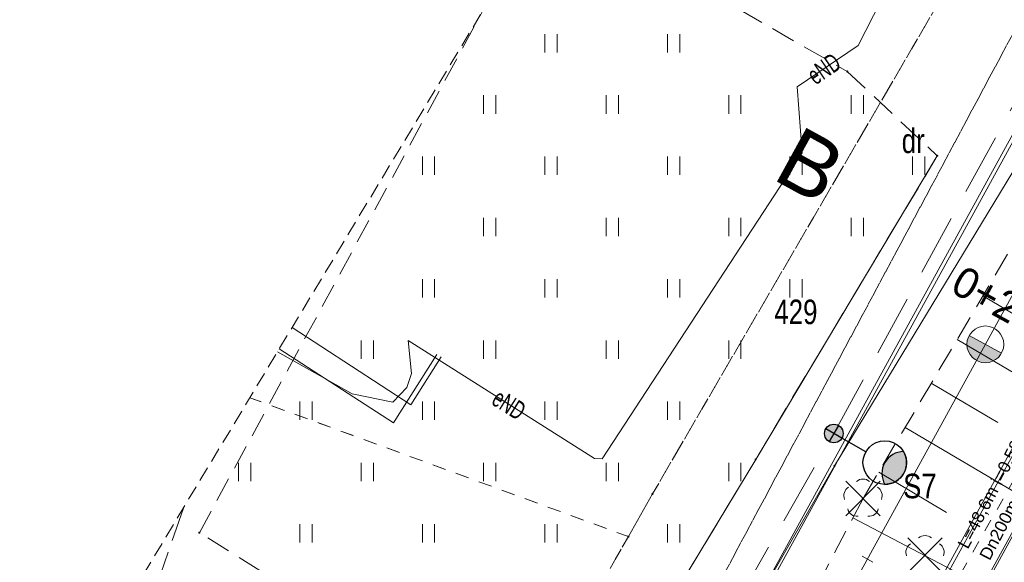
# Model space of a CAD drawing. Header units: metres. Extents: x 6541766 to 6542290, y 5894743 to 5895338.
# Tile 17 of 78: x 6541833 to 6541874, y 5895110 to 5895132. Entities that reach past the tile are written whole.
import ezdxf
from ezdxf.enums import TextEntityAlignment as Align

# ---------------------------------------------------------------- set-up
doc = ezdxf.new("R2010")
doc.units = ezdxf.units.M
for name, pattern in [('0.5_0.5', [1, 0.5, -0.5]), ('1.0_0.5', [1.5, 1, -0.5]), ('1.5_0.5', [2, 1.5, -0.5]), ('2', [0.9, 0.6, -0.3]), ('DASHED', [0.75, 0.5, -0.25]), ('egug-500', [1, 0.5, -0.5])]:
    doc.linetypes.add(name, pattern=pattern)
for name, color, linetype in [('000 Inne (niezydentyfikowane)', 7, 'Continuous'), ('210-oznaczenie konturu użytku gruntowego', 7, 'Continuous'), ('211-numer działki ewidencyjnej', 7, 'Continuous'), ('218-kontur użytku gruntowego', 7, 'Continuous'), ('219-działka ewidencyjna', 7, 'Continuous'), ('_dr_krawężnik wystający 15x30', 214, 'Continuous'), ('_rozbiórki', 1, 'Continuous'), ('C-DROGI-SYTUACJA-ETYKIETY', 7, 'Continuous'), ('jezdnia', 7, 'Continuous'), ('ogrodzenie trwałe', 7, 'Continuous'), ('przewód elektroenergetyczny podziemny', 7, 'Continuous'), ('przewód elektroenergetyczny podziemny-Atr1', 7, 'Continuous'), ('przewód wodociągowy', 7, 'Continuous'), ('skarpa nieumocniona', 7, 'Continuous'), ('trawnik', 7, 'Continuous'), ('Zakres', 7, 'Continuous')]:
    doc.layers.add(name, color=color, linetype=linetype)
for name, color, linetype, lineweight in [('_dr opis', 7, 'Continuous', 25), ('_dr_obrzeże 8x30', 210, 'Continuous', 30), ('_dr_ścieki kd', 36, 'Continuous', 30), ('IE - Kable projektowane', 1, 'DASHED', 20), ('IE - podklad', 8, 'Continuous', 9), ('IE - SŁUP', 1, 'Continuous', 30), ('IE - SŁUP 150W', 1, 'Continuous', 30)]:
    doc.layers.add(name, color=color, linetype=linetype, lineweight=lineweight)
doc.styles.add('ARIAL', font='arial.ttf')
doc.styles.add('MtXpl_Arial14', font='arial.ttf', dxfattribs={"height": 0.2})
doc.styles.add('MtXpl_Arial15', font='arial.ttf', dxfattribs={"height": 0.2})
doc.styles.add('MtXpl_Arial26', font='arial.ttf', dxfattribs={"height": 0.2})
doc.linetypes.add('902-500', pattern='A,3.75,0,[1,ksztalty.shx,S=0.5,R=0,X=0,Y=0],3.75', length=7.5)

# ---------------------------------------------------------------- blocks, each defined once
blk = doc.blocks.new('blok - sanitarne pzt chelmza ng')
at = {"layer": '_dr_ścieki kd', "linetype": '0.5_0.5', "lineweight": 9}
blk.add_line((6542384.316, 5895131.51), (6542355.379, 5895080.53), dxfattribs=at)
at = {"layer": '_rozbiórki', "lineweight": 9}
for p, q in [((6542367.033, 5895113.097), (6542368.447, 5895111.683)), ((6542368.447, 5895113.097), (6542367.033, 5895111.683)), ((6542369.563, 5895110.787), (6542370.977, 5895109.373)), ((6542370.977, 5895110.787), (6542369.563, 5895109.373))]:
    blk.add_line(p, q, dxfattribs=at)
at = {"layer": 'przewód elektroenergetyczny podziemny', "color": 1, "linetype": 'Continuous', "lineweight": 9}
for p, q in [((6542367.54, 5895130.88), (6542368.48, 5895132.72)), ((6542365.05, 5895129.2), (6542367.54, 5895130.88)), ((6542365.26, 5895126.5), (6542365.05, 5895129.2)), ((6542357.09, 5895114.02), (6542365.26, 5895126.5)), ((6542349.29, 5895116.22), (6542344.442, 5895119.373)), ((6542349.18, 5895118.84), (6542356.78, 5895114.03)), ((6542349.18, 5895118.84), (6542349.31, 5895117.5)), ((6542346.9, 5895116.67), (6542343.844, 5895118.38)), ((6542350.52, 5895118.17), (6542349.29, 5895116.22)), ((6542349.31, 5895117.5), (6542349.13, 5895116.92)), ((6542349.13, 5895116.92), (6542348.56, 5895116.33)), ((6542348.56, 5895116.33), (6542346.9, 5895116.67)), ((6542356.78, 5895114.03), (6542357.09, 5895114.02))]:
    blk.add_line(p, q, dxfattribs=at)
at = {"layer": 'przewód wodociągowy', "color": 5, "linetype": 'Continuous', "lineweight": 9}
for p, q in [((6542343.916, 5895118.499), (6542348.58, 5895115.48)), ((6542348.58, 5895115.48), (6542350.35, 5895118.27))]:
    blk.add_line(p, q, dxfattribs=at)
at = {"layer": '_dr_ścieki kd', "linetype": '0.5_0.5', "lineweight": 9}
for s, style, p in [('L=48,6m i=0,58%', 'MtXpl_Arial14', (6542372.019, 5895110.3)), ('Dn200mm', 'MtXpl_Arial15', (6542372.907, 5895109.832))]:
    blk.add_text(s, height=0.5, rotation=62.4144, dxfattribs=dict(at, style=style)).set_placement(p)
at = {"layer": 'przewód elektroenergetyczny podziemny-Atr1', "color": 1, "lineweight": 9, "width": 0.667}
for rotation, p in [(34.007, (6542365.59, 5895129.56)), (327.67, (6542352.73, 5895116.59))]:
    blk.add_text('eND', height=0.75, rotation=rotation, dxfattribs=at).set_placement(p, align=Align.MIDDLE_LEFT)
blk = doc.blocks.new('blok - podklad szary rfqfqw')
at = {"linetype": 'ByBlock', "lineweight": 9}
blk.add_hatch(color=8, dxfattribs=at).paths.add_polyline_path([(6541872.075, 5895119.046, 0.414214), (6541872.371, 5895118.028, 0.414214), (6541873.39, 5895118.325)])
at = {"color": 8, "lineweight": 9}
blk.add_line((6541891.698, 5895153.257), (6541856.923, 5895089.868), dxfattribs=at)
at = {"color": 8, "linetype": 'Continuous', "lineweight": 9}
for p, q in [((6541854.759, 5895130.599), (6541854.759, 5895131.349)), ((6541855.259, 5895130.599), (6541855.259, 5895131.349)), ((6541859.759, 5895130.599), (6541859.759, 5895131.349)), ((6541860.259, 5895130.599), (6541860.259, 5895131.349)), ((6541852.259, 5895128.099), (6541852.259, 5895128.849)), ((6541852.759, 5895128.099), (6541852.759, 5895128.849)), ((6541857.259, 5895128.099), (6541857.259, 5895128.849)), ((6541857.759, 5895128.099), (6541857.759, 5895128.849)), ((6541862.259, 5895128.099), (6541862.259, 5895128.849)), ((6541862.759, 5895128.099), (6541862.759, 5895128.849)), ((6541867.259, 5895128.099), (6541867.259, 5895128.849)), ((6541867.759, 5895128.099), (6541867.759, 5895128.849)), ((6541849.759, 5895125.599), (6541849.759, 5895126.349)), ((6541850.259, 5895125.599), (6541850.259, 5895126.349)), ((6541854.759, 5895125.599), (6541854.759, 5895126.349)), ((6541855.259, 5895125.599), (6541855.259, 5895126.349)), ((6541859.759, 5895125.599), (6541859.759, 5895126.349)), ((6541860.259, 5895125.599), (6541860.259, 5895126.349)), ((6541864.759, 5895125.599), (6541864.759, 5895126.349)), ((6541865.259, 5895125.599), (6541865.259, 5895126.349)), ((6541869.759, 5895125.599), (6541869.759, 5895126.349)), ((6541870.259, 5895125.599), (6541870.259, 5895126.349)), ((6541852.259, 5895123.099), (6541852.259, 5895123.849)), ((6541852.759, 5895123.099), (6541852.759, 5895123.849)), ((6541857.259, 5895123.099), (6541857.259, 5895123.849)), ((6541857.759, 5895123.099), (6541857.759, 5895123.849)), ((6541862.259, 5895123.099), (6541862.259, 5895123.849)), ((6541862.759, 5895123.099), (6541862.759, 5895123.849)), ((6541867.259, 5895123.099), (6541867.259, 5895123.849)), ((6541867.759, 5895123.099), (6541867.759, 5895123.849)), ((6541849.759, 5895120.599), (6541849.759, 5895121.349)), ((6541850.259, 5895120.599), (6541850.259, 5895121.349)), ((6541854.759, 5895120.599), (6541854.759, 5895121.349)), ((6541855.259, 5895120.599), (6541855.259, 5895121.349)), ((6541859.759, 5895120.599), (6541859.759, 5895121.349)), ((6541860.259, 5895120.599), (6541860.259, 5895121.349)), ((6541864.759, 5895120.599), (6541864.759, 5895121.349)), ((6541865.259, 5895120.599), (6541865.259, 5895121.349)), ((6541847.259, 5895118.099), (6541847.259, 5895118.849)), ((6541847.759, 5895118.099), (6541847.759, 5895118.849)), ((6541852.259, 5895118.099), (6541852.259, 5895118.849)), ((6541852.759, 5895118.099), (6541852.759, 5895118.849)), ((6541857.259, 5895118.099), (6541857.259, 5895118.849)), ((6541857.759, 5895118.099), (6541857.759, 5895118.849)), ((6541862.259, 5895118.099), (6541862.259, 5895118.849)), ((6541862.759, 5895118.099), (6541862.759, 5895118.849)), ((6541844.759, 5895115.599), (6541844.759, 5895116.349)), ((6541845.259, 5895115.599), (6541845.259, 5895116.349)), ((6541849.759, 5895115.599), (6541849.759, 5895116.349)), ((6541850.259, 5895115.599), (6541850.259, 5895116.349)), ((6541854.759, 5895115.599), (6541854.759, 5895116.349)), ((6541855.259, 5895115.599), (6541855.259, 5895116.349)), ((6541859.759, 5895115.599), (6541859.759, 5895116.349)), ((6541860.259, 5895115.599), (6541860.259, 5895116.349)), ((6541842.259, 5895113.099), (6541842.259, 5895113.849)), ((6541842.759, 5895113.099), (6541842.759, 5895113.849)), ((6541847.259, 5895113.099), (6541847.259, 5895113.849)), ((6541847.759, 5895113.099), (6541847.759, 5895113.849)), ((6541852.259, 5895113.099), (6541852.259, 5895113.849)), ((6541852.759, 5895113.099), (6541852.759, 5895113.849)), ((6541857.259, 5895113.099), (6541857.259, 5895113.849)), ((6541857.759, 5895113.099), (6541857.759, 5895113.849)), ((6541862.259, 5895113.099), (6541862.259, 5895113.849)), ((6541862.759, 5895113.099), (6541862.759, 5895113.849)), ((6541844.759, 5895110.599), (6541844.759, 5895111.349)), ((6541845.259, 5895110.599), (6541845.259, 5895111.349)), ((6541849.759, 5895110.599), (6541849.759, 5895111.349)), ((6541850.259, 5895110.599), (6541850.259, 5895111.349)), ((6541854.759, 5895110.599), (6541854.759, 5895111.349)), ((6541855.259, 5895110.599), (6541855.259, 5895111.349)), ((6541859.759, 5895110.599), (6541859.759, 5895111.349)), ((6541860.259, 5895110.599), (6541860.259, 5895111.349))]:
    blk.add_line(p, q, dxfattribs=at)
at = {"color": 8, "linetype": 'ByBlock', "lineweight": 9}
for p, q in [((6541873.39, 5895118.325), (6541872.075, 5895119.046)), ((6541868.142, 5895109.798), (6541867.703, 5895110.038))]:
    blk.add_line(p, q, dxfattribs=at)
blk.add_circle((6541872.732, 5895118.685), 0.75, dxfattribs=at)
at = {"color": 8, "linetype": 'Continuous', "lineweight": 9}
for centre, start, end in [((6541867.36, 5895112.514), 121.308, 202.548), ((6541867.74, 5895112.79), 49.272, 130.728), ((6541868.12, 5895112.514), 337.452, 58.692), ((6541867.505, 5895112.066), 193.221, 274.871), ((6541867.975, 5895112.066), 265.129, 346.779), ((6541870.27, 5895110.48), 49.272, 130.728), ((6541869.89, 5895110.204), 121.308, 202.548), ((6541870.65, 5895110.204), 337.452, 58.692)]:
    blk.add_arc(centre, 0.4, start, end, dxfattribs=at)
at = {"color": 8, "linetype": 'Continuous', "lineweight": 9, "extrusion": (0, 0, -1)}
for points in [[(-6541867.068, 5895129.788), (-6541867.068, 5895129.852), (-6541867.055, 5895129.82)], [(-6541867.068, 5895129.852), (-6541867.1, 5895129.775), (-6541867.1, 5895129.865)], [(-6541867.068, 5895129.852), (-6541867.068, 5895129.788), (-6541867.1, 5895129.775)], [(-6541867.1, 5895129.865), (-6541867.1, 5895129.775), (-6541867.132, 5895129.788)], [(-6541867.1, 5895129.865), (-6541867.132, 5895129.788), (-6541867.132, 5895129.852)], [(-6541867.132, 5895129.852), (-6541867.132, 5895129.788), (-6541867.145, 5895129.82)], [(-6541870.738, 5895126.348), (-6541870.738, 5895126.412), (-6541870.725, 5895126.38)], [(-6541870.738, 5895126.412), (-6541870.77, 5895126.335), (-6541870.77, 5895126.425)], [(-6541870.738, 5895126.412), (-6541870.738, 5895126.348), (-6541870.77, 5895126.335)], [(-6541870.77, 5895126.425), (-6541870.77, 5895126.335), (-6541870.802, 5895126.348)], [(-6541870.77, 5895126.425), (-6541870.802, 5895126.348), (-6541870.802, 5895126.412)], [(-6541870.802, 5895126.412), (-6541870.802, 5895126.348), (-6541870.815, 5895126.38)], [(-6541863.328, 5895113.958), (-6541863.328, 5895114.022), (-6541863.315, 5895113.99)], [(-6541863.328, 5895114.022), (-6541863.36, 5895113.945), (-6541863.36, 5895114.035)], [(-6541863.328, 5895114.022), (-6541863.328, 5895113.958), (-6541863.36, 5895113.945)], [(-6541863.36, 5895114.035), (-6541863.36, 5895113.945), (-6541863.392, 5895113.958)], [(-6541863.36, 5895114.035), (-6541863.392, 5895113.958), (-6541863.392, 5895114.022)], [(-6541863.392, 5895114.022), (-6541863.392, 5895113.958), (-6541863.405, 5895113.99)], [(-6541866.548, 5895113.698), (-6541866.548, 5895113.762), (-6541866.535, 5895113.73)], [(-6541866.548, 5895113.762), (-6541866.58, 5895113.685), (-6541866.58, 5895113.775)], [(-6541866.548, 5895113.762), (-6541866.548, 5895113.698), (-6541866.58, 5895113.685)], [(-6541866.58, 5895113.775), (-6541866.58, 5895113.685), (-6541866.612, 5895113.698)], [(-6541866.58, 5895113.775), (-6541866.612, 5895113.698), (-6541866.612, 5895113.762)], [(-6541866.612, 5895113.762), (-6541866.612, 5895113.698), (-6541866.625, 5895113.73)], [(-6541859.118, 5895112.548), (-6541859.118, 5895112.612), (-6541859.105, 5895112.58)], [(-6541859.118, 5895112.612), (-6541859.15, 5895112.535), (-6541859.15, 5895112.625)], [(-6541859.118, 5895112.612), (-6541859.118, 5895112.548), (-6541859.15, 5895112.535)], [(-6541859.15, 5895112.625), (-6541859.15, 5895112.535), (-6541859.182, 5895112.548)], [(-6541859.15, 5895112.625), (-6541859.182, 5895112.548), (-6541859.182, 5895112.612)], [(-6541859.182, 5895112.612), (-6541859.182, 5895112.548), (-6541859.195, 5895112.58)], [(-6541867.705, 5895112.355), (-6541867.705, 5895112.425), (-6541867.69, 5895112.39)], [(-6541867.705, 5895112.425), (-6541867.74, 5895112.34), (-6541867.74, 5895112.44)], [(-6541867.705, 5895112.425), (-6541867.705, 5895112.355), (-6541867.74, 5895112.34)], [(-6541867.74, 5895112.44), (-6541867.74, 5895112.34), (-6541867.775, 5895112.355)], [(-6541867.74, 5895112.44), (-6541867.775, 5895112.355), (-6541867.775, 5895112.425)], [(-6541867.775, 5895112.425), (-6541867.775, 5895112.355), (-6541867.79, 5895112.39)], [(-6541840.628, 5895110.968), (-6541840.628, 5895111.032), (-6541840.615, 5895111)], [(-6541840.628, 5895111.032), (-6541840.66, 5895110.955), (-6541840.66, 5895111.045)], [(-6541840.628, 5895111.032), (-6541840.628, 5895110.968), (-6541840.66, 5895110.955)], [(-6541840.66, 5895111.045), (-6541840.66, 5895110.955), (-6541840.692, 5895110.968)], [(-6541840.66, 5895111.045), (-6541840.692, 5895110.968), (-6541840.692, 5895111.032)], [(-6541840.692, 5895111.032), (-6541840.692, 5895110.968), (-6541840.705, 5895111)], [(-6541858.138, 5895110.808), (-6541858.138, 5895110.872), (-6541858.125, 5895110.84)], [(-6541858.138, 5895110.872), (-6541858.17, 5895110.795), (-6541858.17, 5895110.885)], [(-6541858.138, 5895110.872), (-6541858.138, 5895110.808), (-6541858.17, 5895110.795)], [(-6541858.17, 5895110.885), (-6541858.17, 5895110.795), (-6541858.202, 5895110.808)], [(-6541858.17, 5895110.885), (-6541858.202, 5895110.808), (-6541858.202, 5895110.872)], [(-6541858.202, 5895110.872), (-6541858.202, 5895110.808), (-6541858.215, 5895110.84)], [(-6541870.235, 5895110.045), (-6541870.235, 5895110.115), (-6541870.22, 5895110.08)], [(-6541870.235, 5895110.115), (-6541870.27, 5895110.03), (-6541870.27, 5895110.13)], [(-6541870.235, 5895110.115), (-6541870.235, 5895110.045), (-6541870.27, 5895110.03)], [(-6541870.27, 5895110.13), (-6541870.27, 5895110.03), (-6541870.305, 5895110.045)], [(-6541870.27, 5895110.13), (-6541870.305, 5895110.045), (-6541870.305, 5895110.115)], [(-6541870.305, 5895110.115), (-6541870.305, 5895110.045), (-6541870.32, 5895110.08)]]:
    blk.add_solid(points, dxfattribs=at)
at = {"layer": '000 Inne (niezydentyfikowane)', "color": 8, "linetype": 'Continuous', "lineweight": 9}
for p, q in [((6541872.63, 5895120.66), (6541875.29, 5895119.08)), ((6541871.58, 5895118.89), (6541876.96, 5895115.7)), ((6541870.52, 5895117.1), (6541873.24, 5895115.49)), ((6541869.46, 5895115.29), (6541874.95, 5895112.05)), ((6541868.38, 5895113.47), (6541871.15, 5895111.83)), ((6541867.33, 5895111.6), (6541873.05, 5895108.61))]:
    blk.add_line(p, q, dxfattribs=at)
at = {"layer": '218-kontur użytku gruntowego', "color": 8, "linetype": 'egug-500', "lineweight": 9}
for p, q in [((6541881.39, 5895145.46), (6541857.34, 5895100.46)), ((6541857.34, 5895100.46), (6541881.39, 5895145.46)), ((6541859.15, 5895112.58), (6541877.31, 5895143.77)), ((6541877.31, 5895143.77), (6541859.15, 5895112.58)), ((6541842.718, 5895116.509), (6541858.17, 5895110.84)), ((6541858.17, 5895110.84), (6541842.718, 5895116.509)), ((6541858.17, 5895110.84), (6541859.15, 5895112.58)), ((6541859.15, 5895112.58), (6541858.17, 5895110.84)), ((6541847.57, 5895092.61), (6541858.17, 5895110.84)), ((6541858.17, 5895110.84), (6541847.57, 5895092.61))]:
    blk.add_line(p, q, dxfattribs=at)
at = {"layer": '219-działka ewidencyjna', "color": 8, "linetype": '0.5_0.5', "lineweight": 9}
for p, q in [((6541857.34, 5895100.46), (6541881.39, 5895145.46)), ((6541877.31, 5895143.77), (6541859.15, 5895112.58)), ((6541858.17, 5895110.84), (6541842.718, 5895116.509)), ((6541859.15, 5895112.58), (6541858.17, 5895110.84)), ((6541858.17, 5895110.84), (6541847.57, 5895092.61))]:
    blk.add_line(p, q, dxfattribs=at)
at = {"layer": '_dr_krawężnik wystający 15x30', "color": 8, "lineweight": 9}
for p, q in [((6541888.937, 5895154.772), (6541854.23, 5895091.508)), ((6541889.068, 5895154.7), (6541854.358, 5895091.43)), ((6541859.488, 5895088.307), (6541894.328, 5895151.814)), ((6541859.617, 5895088.229), (6541894.46, 5895151.742))]:
    blk.add_line(p, q, dxfattribs=at)
at = {"layer": '_dr_obrzeże 8x30', "color": 8, "lineweight": 9}
for p, q in [((6541860.899, 5895087.448), (6541895.775, 5895151.021)), ((6541860.968, 5895087.406), (6541895.845, 5895150.982))]:
    blk.add_line(p, q, dxfattribs=at)
at = {"layer": 'jezdnia', "color": 8, "linetype": '1.5_0.5', "lineweight": 9}
blk.add_line((6541836.94, 5895103.12), (6541840.006, 5895112.006), dxfattribs=at)
at = {"layer": 'ogrodzenie trwałe', "color": 8, "linetype": '902-500', "lineweight": 9}
for p, q in [((6541863.36, 5895113.99), (6541870.77, 5895126.38)), ((6541866.58, 5895113.73), (6541873.86, 5895125.73)), ((6541854.51, 5895092.81), (6541866.58, 5895113.73)), ((6541855.84, 5895101.5), (6541863.36, 5895113.99))]:
    blk.add_line(p, q, dxfattribs=at)
at = {"layer": 'skarpa nieumocniona', "color": 8, "linetype": '1.0_0.5', "lineweight": 9}
for p, q in [((6541875.93, 5895126.24), (6541867.74, 5895112.39)), ((6541875.93, 5895126.24), (6541867.74, 5895112.39)), ((6541867.74, 5895112.39), (6541864.5, 5895106.19)), ((6541867.74, 5895112.39), (6541864.5, 5895106.19))]:
    blk.add_line(p, q, dxfattribs=at)
at = {"layer": 'trawnik', "color": 8, "linetype": '1.0_0.5', "lineweight": 9}
for p, q in [((6541854.94, 5895136.81), (6541867.1, 5895129.82)), ((6541840.66, 5895111), (6541852.26, 5895132.36)), ((6541867.1, 5895129.82), (6541870.77, 5895126.38)), ((6541870.77, 5895126.38), (6541863.36, 5895113.99)), ((6541863.36, 5895113.99), (6541855.84, 5895101.5)), ((6541855.84, 5895101.5), (6541840.66, 5895111))]:
    blk.add_line(p, q, dxfattribs=at)
at = {"layer": 'Zakres', "color": 8, "linetype": '2', "lineweight": 9}
blk.add_line((6541870.71, 5895162.99), (6541810.21, 5895062.53), dxfattribs=at)
blk.add_line((6541870.71, 5895162.99), (6541810.21, 5895062.53), dxfattribs=at)
blk.add_line((6541870.71, 5895162.99), (6541810.21, 5895062.53), dxfattribs=at)
blk.add_line((6541870.71, 5895162.99), (6541810.21, 5895062.53), dxfattribs=at)
at = {"layer": '210-oznaczenie konturu użytku gruntowego', "color": 8, "linetype": 'Continuous', "lineweight": 9, "width": 0.79}
blk.add_text('dr', height=1, dxfattribs=at).set_placement((6541869.32, 5895126.49))
at = {"layer": '211-numer działki ewidencyjnej', "color": 8, "linetype": 'Continuous', "lineweight": 9, "width": 0.79}
blk.add_text('429', height=1, dxfattribs=at).set_placement((6541864.12, 5895119.51))
at = {"layer": '_dr opis', "color": 8, "lineweight": 9, "style": 'MtXpl_Arial26'}
blk.add_text('B              B', height=2.5, rotation=331.251, dxfattribs=at).set_placement((6541863.979, 5895125.464))
at = {"layer": 'C-DROGI-SYTUACJA-ETYKIETY', "color": 8, "lineweight": 9, "insert": (6541873.904, 5895120.822), "char_height": 1.25, "attachment_point": 2, "rotation": 331.251}
blk.add_mtext('0+200', dxfattribs=at)
blk = doc.blocks.new('BLOK - IE fewafdeaw')
at = {"layer": 'IE - SŁUP 150W', "ltscale": 0.75}
for points in [[(6541666.929, 5895115.048, 1), (6541666.169, 5895115.048, 1)], [(6541669.399, 5895114.309, 0.57735), (6541668.633, 5895112.969, 0.57735)]]:
    blk.add_hatch(color=8, dxfattribs=at).paths.add_polyline_path(points)
at = {"layer": 'IE - Kable projektowane', "color": 8, "ltscale": 5}
for p, q in [((6541666.549, 5895115.048, 86.721), (6541680.962, 5895141.429, 86.721)), ((6541649.56, 5895085.473, 86.721), (6541666.549, 5895115.048, 86.721))]:
    blk.add_line(p, q, dxfattribs=at)
at = {"layer": 'IE - SŁUP 150W', "color": 8, "ltscale": 0.75}
for p, q in [((6541666.879, 5895114.86), (6541666.219, 5895115.237)), ((6541666.737, 5895115.378), (6541666.361, 5895114.719)), ((6541667.856, 5895114.302), (6541666.879, 5895114.86))]:
    blk.add_line(p, q, dxfattribs=at)
for centre, radius in [((6541666.549, 5895115.048), 0.38), ((6541668.629, 5895113.86), 0.891)]:
    blk.add_circle(centre, radius, dxfattribs=at)
for centre, start, end in [((6541669.403, 5895113.418), 90.268, 210.268), ((6541668.629, 5895113.86), 270.268, 30.268)]:
    blk.add_arc(centre, 0.891, start, end, dxfattribs=at)
at = {"layer": 'IE - SŁUP', "color": 8, "style": 'ARIAL', "width": 0.8}
blk.add_text('S7', height=1, dxfattribs=at).set_placement((6541669.376, 5895112.404))

msp = doc.modelspace()

# ---------------------------------------------------------------- block references
at = {"layer": '_dr_ścieki kd', "lineweight": 9}
msp.add_blockref('blok - sanitarne pzt chelmza ng', (-500, 0), dxfattribs=at)
at = {"layer": 'IE - Kable projektowane'}
msp.add_blockref('BLOK - IE fewafdeaw', (200, 0), dxfattribs=at)
at = {"layer": 'IE - podklad'}
msp.add_blockref('blok - podklad szary rfqfqw', (0, 0), dxfattribs=at)

doc.saveas('drawing.dxf')
